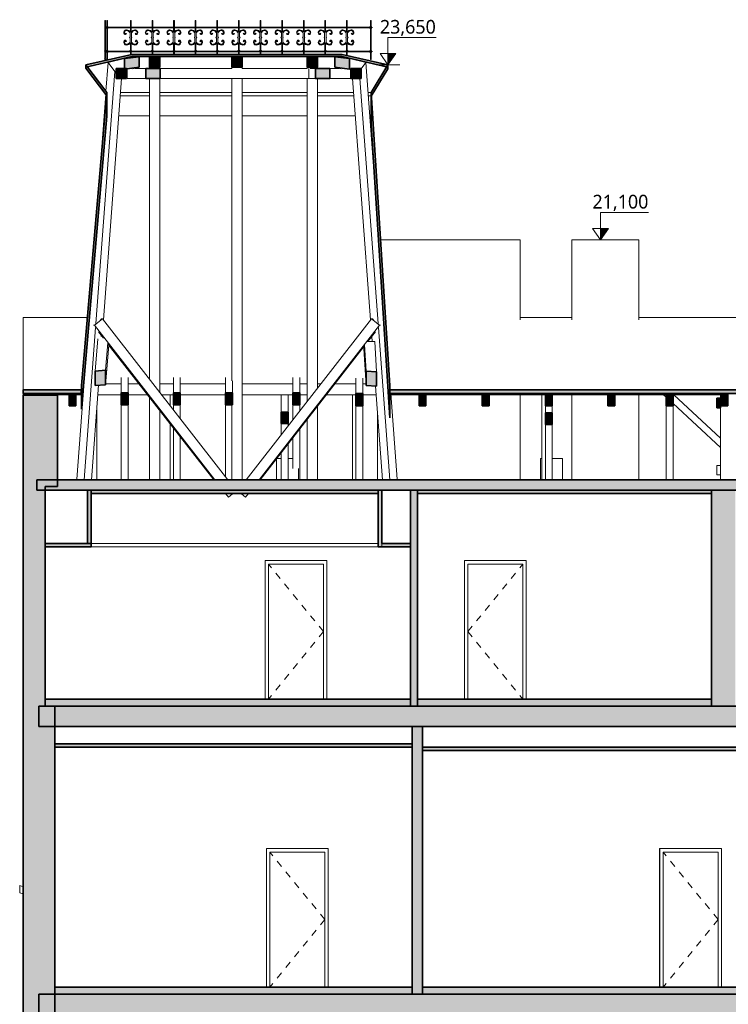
# Model space of a CAD drawing. Header units: metres. Extents: x -1.6 to 41.7, y -4.8 to 24.3.
# Tile 2 of 7: x -0.3 to 10, y 9.9 to 24.3. Entities that reach past the tile are written whole.
import ezdxf

# ---------------------------------------------------------------- set-up
doc = ezdxf.new("R2010")
doc.units = ezdxf.units.M
doc.linetypes.add('AV - Carkovana 2mm', pattern=[0.0027, 0.002, -0.0007])
for name, color, linetype, lineweight in [('AV-KOTY', 7, 'Continuous', 5), ('AV-SRAFY', 7, 'Continuous', 35), ('AV-STAVBA', 7, 'Continuous', 18)]:
    doc.layers.add(name, color=color, linetype=linetype, lineweight=lineweight)
doc.styles.add('Trebuchet MS', font='trebuc.ttf', dxfattribs={"height": 0.2})

# ---------------------------------------------------------------- blocks, each defined once
blk = doc.blocks.new('DO_1-P_Ocel_ - 800x1970_150-V4-Řez B-B_')
at = {"layer": 'AV-STAVBA'}
for p, q in [((9.04, 10.2), (9.04, 12.22)), ((9.94, 12.22), (9.04, 12.22)), ((9.94, 12.22), (9.94, 10.2)), ((9.09, 12.17), (9.09, 10.2)), ((9.09, 12.17), (9.89, 12.17)), ((9.09, 12.17), (9.09, 10.2)), ((9.89, 12.17), (9.09, 12.17)), ((9.89, 10.2), (9.89, 12.17)), ((9.89, 10.2), (9.89, 12.17))]:
    blk.add_line(p, q, dxfattribs=at)
at = {"layer": 'AV-STAVBA', "linetype": 'AV - Carkovana 2mm', "lineweight": 13}
for q in [(9.09, 12.17), (9.09, 10.2)]:
    blk.add_line((9.89, 11.185), q, dxfattribs=at)
blk = doc.blocks.new('DO_1-L_Ocel_ - 800x1970_150-V2-Řez B-B_')
at = {"layer": 'AV-STAVBA'}
for p, q in [((6.715, 5.5), (6.715, 7.52)), ((7.615, 7.52), (6.715, 7.52)), ((6.765, 7.47), (6.765, 5.5)), ((6.765, 7.47), (7.565, 7.47)), ((6.765, 7.47), (6.765, 5.5)), ((7.565, 7.47), (6.765, 7.47)), ((7.565, 5.5), (7.565, 7.47)), ((7.565, 5.5), (7.565, 7.47)), ((7.615, 7.52), (7.615, 5.5))]:
    blk.add_line(p, q, dxfattribs=at)
at = {"layer": 'AV-STAVBA', "linetype": 'AV - Carkovana 2mm', "lineweight": 13}
for q in [(7.565, 7.47), (7.565, 5.5)]:
    blk.add_line((6.765, 6.485), q, dxfattribs=at)
blk = doc.blocks.new('SFR_Trám_dřevo - 100_100-V29-Řez B-B_')
at = {"layer": 'AV-STAVBA'}
for p, q in [((9.135, 18.805), (9.098, 18.84)), ((9.925, 18.207), (9.245, 18.84)), ((9.925, 18.07), (9.235, 18.712))]:
    blk.add_line(p, q, dxfattribs=at)
blk = doc.blocks.new('SFR_Trám_dřevo - 50_140-V30-Řez B-B_')
at = {"layer": 'AV-STAVBA'}
blk.add_hatch(color=256, dxfattribs=at).paths.add_polyline_path([(9.925, 18.65), (9.925, 18.79), (9.875, 18.79), (9.875, 18.65)])
at = {"layer": 'AV-STAVBA', "lineweight": 35}
for p, q in [((9.875, 18.79), (9.875, 18.65)), ((9.925, 18.79), (9.875, 18.79)), ((9.925, 18.65), (9.925, 18.79)), ((9.875, 18.65), (9.925, 18.65))]:
    blk.add_line(p, q, dxfattribs=at)
blk = doc.blocks.new('SFR_Trám_dřevo - 100_100-V32-Řez B-B_')
at = {"layer": 'AV-STAVBA'}
for p, q in [((9.098, 18.84), (9.135, 18.806)), ((9.925, 18.207), (9.245, 18.84)), ((9.235, 18.712), (9.925, 18.07))]:
    blk.add_line(p, q, dxfattribs=at)
blk = doc.blocks.new('SFR_Trám_dřevo - 50_140-1505645-Řez B-B_')
at = {"layer": 'AV-STAVBA'}
for p, q in [((12.885, 17.81), (12.835, 17.81)), ((12.835, 17.81), (12.835, 17.67)), ((12.885, 17.67), (12.885, 17.81)), ((12.835, 17.67), (12.885, 17.67))]:
    blk.add_line(p, q, dxfattribs=at)
blk = doc.blocks.new('Railing - BA_Kovaný sloupek_střecha_roh-1531454-Řez B-B_')
at = {"layer": 'AV-STAVBA'}
for p, q in [((0.967, 24.3), (0.957, 24.3)), ((0.957, 24.3), (0.957, 24.081)), ((0.967, 24.081), (0.967, 24.3)), ((0.957, 24.081), (0.957, 23.86)), ((0.967, 23.86), (0.967, 24.081)), ((0.953, 23.86), (0.949, 23.855)), ((0.949, 23.855), (0.953, 23.85)), ((0.957, 23.86), (0.953, 23.86)), ((0.953, 23.85), (0.957, 23.85)), ((0.957, 23.85), (0.957, 23.75)), ((0.97, 23.86), (0.967, 23.86)), ((0.967, 23.85), (0.97, 23.85)), ((0.967, 23.75), (0.967, 23.85)), ((0.975, 23.855), (0.97, 23.86)), ((0.97, 23.85), (0.975, 23.855)), ((0.957, 23.75), (0.951, 23.747)), ((0.951, 23.747), (0.957, 23.741)), ((0.957, 23.741), (0.952, 23.739)), ((0.952, 23.739), (0.962, 23.729)), ((0.962, 23.729), (0.971, 23.739)), ((0.972, 23.747), (0.967, 23.75)), ((0.967, 23.741), (0.972, 23.747)), ((0.971, 23.739), (0.967, 23.741))]:
    blk.add_line(p, q, dxfattribs=at)
blk = doc.blocks.new('Railing - BA_Kovaný sloupek_střecha-1527300-Řez B-B_')
at = {"layer": 'AV-STAVBA'}
for p, q in [((4.824, 24.2), (4.824, 24.3)), ((4.834, 24.3), (4.824, 24.3)), ((4.834, 24.3), (4.834, 24.2)), ((4.824, 24.158), (4.824, 24.19)), ((4.824, 24.117), (4.824, 24.148)), ((4.834, 24.19), (4.834, 24.158)), ((4.834, 24.148), (4.834, 24.117)), ((4.824, 24.055), (4.824, 24.117)), ((4.834, 24.117), (4.824, 24.117)), ((4.824, 24.05), (4.824, 24.055)), ((4.834, 24.055), (4.824, 24.055)), ((4.824, 24.045), (4.824, 24.05)), ((4.834, 24.05), (4.824, 24.05)), ((4.824, 23.983), (4.824, 24.045)), ((4.834, 24.045), (4.824, 24.045)), ((4.824, 23.952), (4.824, 23.983)), ((4.834, 23.983), (4.824, 23.983)), ((4.834, 24.117), (4.834, 24.055)), ((4.834, 24.055), (4.834, 24.05)), ((4.834, 24.05), (4.834, 24.045)), ((4.834, 24.045), (4.834, 23.983)), ((4.834, 23.983), (4.834, 23.952)), ((4.824, 23.86), (4.824, 23.942)), ((4.824, 23.855), (4.824, 23.86)), ((4.834, 23.86), (4.824, 23.86)), ((4.824, 23.85), (4.824, 23.855)), ((4.834, 23.855), (4.824, 23.855)), ((4.824, 23.75), (4.824, 23.84)), ((4.834, 23.942), (4.834, 23.86)), ((4.834, 23.86), (4.834, 23.855)), ((4.834, 23.855), (4.834, 23.85)), ((4.834, 23.84), (4.834, 23.75)), ((4.824, 23.747), (4.824, 23.75)), ((4.834, 23.75), (4.824, 23.75)), ((4.824, 23.741), (4.824, 23.747)), ((4.834, 23.747), (4.824, 23.747)), ((4.824, 23.739), (4.824, 23.741)), ((4.834, 23.741), (4.824, 23.741)), ((4.824, 23.729), (4.824, 23.739)), ((4.834, 23.739), (4.824, 23.739)), ((4.834, 23.729), (4.824, 23.729)), ((4.834, 23.75), (4.834, 23.747)), ((4.834, 23.747), (4.834, 23.741)), ((4.834, 23.741), (4.834, 23.739)), ((4.834, 23.739), (4.834, 23.729))]:
    blk.add_line(p, q, dxfattribs=at)
at = {"layer": 'AV-STAVBA', "lineweight": 25}
for p, q in [((4.824, 24.158), (4.824, 24.148)), ((4.834, 24.158), (4.824, 24.158)), ((4.824, 24.148), (4.834, 24.148)), ((4.834, 24.148), (4.834, 24.158)), ((4.824, 23.952), (4.824, 23.942)), ((4.834, 23.952), (4.824, 23.952)), ((4.824, 23.942), (4.834, 23.942)), ((4.834, 23.942), (4.834, 23.952))]:
    blk.add_line(p, q, dxfattribs=at)
blk = doc.blocks.new('Railing - BA_Kovaný sloupek_střecha-V35-Řez B-B_')
at = {"layer": 'AV-STAVBA'}
for p, q in [((4.488, 24.3), (4.478, 24.3)), ((4.478, 24.3), (4.478, 24.2)), ((4.488, 24.2), (4.488, 24.3)), ((4.478, 24.19), (4.478, 24.128)), ((4.488, 24.128), (4.488, 24.19)), ((4.419, 24.108), (4.408, 24.112)), ((4.408, 23.988), (4.419, 23.992)), ((4.469, 24.055), (4.465, 24.05)), ((4.465, 24.05), (4.469, 24.045)), ((4.473, 24.055), (4.469, 24.055)), ((4.469, 24.045), (4.473, 24.045)), ((4.473, 24.117), (4.473, 24.055)), ((4.473, 24.045), (4.473, 23.983)), ((4.493, 24.055), (4.493, 24.117)), ((4.496, 24.055), (4.493, 24.055)), ((4.493, 23.983), (4.493, 24.045)), ((4.493, 24.045), (4.496, 24.045)), ((4.501, 24.05), (4.496, 24.055)), ((4.496, 24.045), (4.501, 24.05)), ((4.558, 24.112), (4.546, 24.108)), ((4.546, 23.992), (4.558, 23.988)), ((4.474, 23.86), (4.47, 23.855)), ((4.47, 23.855), (4.474, 23.85)), ((4.478, 23.86), (4.474, 23.86)), ((4.478, 23.972), (4.478, 23.86)), ((4.478, 23.84), (4.478, 23.787)), ((4.488, 23.86), (4.488, 23.972)), ((4.491, 23.86), (4.488, 23.86)), ((4.488, 23.785), (4.488, 23.84)), ((4.496, 23.855), (4.491, 23.86)), ((4.491, 23.85), (4.496, 23.855))]:
    blk.add_line(p, q, dxfattribs=at)
for centre, radius, start, end in [((4.42, 24.12), 0.0401, 86.5286, 213.3212), ((4.42, 24.12), 0.0301, 86.5286, 213.3212), ((4.418, 24.089), 0.061, 27.1606, 86.5286), ((4.418, 24.089), 0.071, 33.3985, 86.5286), ((4.547, 24.089), 0.071, 93.4714, 146.6015), ((4.547, 24.089), 0.061, 93.4714, 152.8394), ((4.545, 24.12), 0.0401, 326.6788, 93.4714), ((4.545, 24.12), 0.0301, 326.6788, 93.4714), ((4.42, 23.98), 0.0401, 146.6788, 273.4714), ((4.401, 24.108), 0.0175, 213.3212, 360), ((4.401, 23.992), 0.0175, 360, 146.6788), ((4.42, 23.98), 0.0301, 146.6788, 273.4714), ((4.401, 24.108), 0.0075, 213.3212, 31.6188), ((4.401, 23.992), 0.0075, 328.3812, 146.6788), ((4.418, 24.011), 0.061, 273.4714, 332.8394), ((4.547, 24.011), 0.061, 207.1606, 266.5286), ((4.545, 23.98), 0.0401, 266.5286, 33.3212), ((4.545, 23.98), 0.0301, 266.5286, 33.3212), ((4.564, 24.108), 0.0175, 180, 326.6788), ((4.564, 23.992), 0.0175, 33.3212, 180), ((4.564, 24.108), 0.0075, 148.3812, 326.6788), ((4.564, 23.992), 0.0075, 33.3212, 211.6188), ((4.418, 24.011), 0.071, 273.4714, 326.6015), ((4.547, 24.011), 0.071, 213.3985, 266.5286)]:
    blk.add_arc(centre, radius, start, end, dxfattribs=at)
blk = doc.blocks.new('Railing - BA_Kovaný sloupek_střecha-V36-Řez B-B_')
at = {"layer": 'AV-STAVBA'}
for p, q in [((4.173, 24.3), (4.163, 24.3)), ((4.163, 24.3), (4.163, 24.2)), ((4.173, 24.2), (4.173, 24.3)), ((4.163, 24.19), (4.163, 24.128)), ((4.173, 24.128), (4.173, 24.19)), ((4.104, 24.108), (4.093, 24.112)), ((4.093, 23.988), (4.104, 23.992)), ((4.154, 24.055), (4.15, 24.05)), ((4.15, 24.05), (4.154, 24.045)), ((4.158, 24.055), (4.154, 24.055)), ((4.154, 24.045), (4.158, 24.045)), ((4.158, 24.117), (4.158, 24.055)), ((4.158, 24.045), (4.158, 23.983)), ((4.178, 24.055), (4.178, 24.117)), ((4.181, 24.055), (4.178, 24.055)), ((4.178, 23.983), (4.178, 24.045)), ((4.178, 24.045), (4.181, 24.045)), ((4.186, 24.05), (4.181, 24.055)), ((4.181, 24.045), (4.186, 24.05)), ((4.243, 24.112), (4.231, 24.108)), ((4.231, 23.992), (4.243, 23.988)), ((4.159, 23.86), (4.155, 23.855)), ((4.155, 23.855), (4.159, 23.85)), ((4.163, 23.86), (4.159, 23.86)), ((4.163, 23.972), (4.163, 23.86)), ((4.163, 23.84), (4.163, 23.802)), ((4.173, 23.86), (4.173, 23.972)), ((4.176, 23.86), (4.173, 23.86)), ((4.173, 23.802), (4.173, 23.84)), ((4.181, 23.855), (4.176, 23.86)), ((4.176, 23.85), (4.181, 23.855))]:
    blk.add_line(p, q, dxfattribs=at)
for centre, radius, start, end in [((4.105, 24.12), 0.0401, 86.5286, 213.3212), ((4.105, 24.12), 0.0301, 86.5286, 213.3212), ((4.103, 24.089), 0.061, 27.1606, 86.5286), ((4.103, 24.089), 0.071, 33.3985, 86.5286), ((4.232, 24.089), 0.071, 93.4714, 146.6015), ((4.232, 24.089), 0.061, 93.4714, 152.8394), ((4.23, 24.12), 0.0401, 326.6788, 93.4714), ((4.23, 24.12), 0.0301, 326.6788, 93.4714), ((4.105, 23.98), 0.0401, 146.6788, 273.4714), ((4.086, 24.108), 0.0175, 213.3212, 360), ((4.086, 23.992), 0.0175, 360, 146.6788), ((4.105, 23.98), 0.0301, 146.6788, 273.4714), ((4.086, 24.108), 0.0075, 213.3212, 31.6188), ((4.086, 23.992), 0.0075, 328.3812, 146.6788), ((4.103, 24.011), 0.061, 273.4714, 332.8394), ((4.232, 24.011), 0.061, 207.1606, 266.5286), ((4.23, 23.98), 0.0401, 266.5286, 33.3212), ((4.23, 23.98), 0.0301, 266.5286, 33.3212), ((4.249, 24.108), 0.0175, 180, 326.6788), ((4.249, 23.992), 0.0175, 33.3212, 180), ((4.249, 24.108), 0.0075, 148.3812, 326.6788), ((4.249, 23.992), 0.0075, 33.3212, 211.6188), ((4.103, 24.011), 0.071, 273.4714, 326.6015), ((4.232, 24.011), 0.071, 213.3985, 266.5286)]:
    blk.add_arc(centre, radius, start, end, dxfattribs=at)
blk = doc.blocks.new('Railing - BA_Kovaný sloupek_střecha-V37-Řez B-B_')
at = {"layer": 'AV-STAVBA'}
for p, q in [((1.338, 24.3), (1.328, 24.3)), ((1.328, 24.3), (1.328, 24.2)), ((1.338, 24.2), (1.338, 24.3)), ((1.328, 24.19), (1.328, 24.128)), ((1.338, 24.128), (1.338, 24.19)), ((1.269, 24.108), (1.258, 24.112)), ((1.258, 23.988), (1.269, 23.992)), ((1.319, 24.055), (1.315, 24.05)), ((1.315, 24.05), (1.319, 24.045)), ((1.323, 24.055), (1.319, 24.055)), ((1.319, 24.045), (1.323, 24.045)), ((1.323, 24.117), (1.323, 24.055)), ((1.323, 24.045), (1.323, 23.983)), ((1.343, 24.055), (1.343, 24.117)), ((1.346, 24.055), (1.343, 24.055)), ((1.343, 23.983), (1.343, 24.045)), ((1.343, 24.045), (1.346, 24.045)), ((1.351, 24.05), (1.346, 24.055)), ((1.346, 24.045), (1.351, 24.05)), ((1.408, 24.112), (1.396, 24.108)), ((1.396, 23.992), (1.408, 23.988)), ((1.324, 23.86), (1.32, 23.855)), ((1.32, 23.855), (1.324, 23.85)), ((1.328, 23.86), (1.324, 23.86)), ((1.328, 23.972), (1.328, 23.86)), ((1.328, 23.84), (1.328, 23.797)), ((1.338, 23.86), (1.338, 23.972)), ((1.341, 23.86), (1.338, 23.86)), ((1.338, 23.8), (1.338, 23.84)), ((1.346, 23.855), (1.341, 23.86)), ((1.341, 23.85), (1.346, 23.855))]:
    blk.add_line(p, q, dxfattribs=at)
for centre, radius, start, end in [((1.27, 24.12), 0.0401, 86.5286, 213.3212), ((1.27, 24.12), 0.0301, 86.5286, 213.3212), ((1.268, 24.089), 0.061, 27.1606, 86.5286), ((1.268, 24.089), 0.071, 33.3985, 86.5286), ((1.397, 24.089), 0.071, 93.4714, 146.6015), ((1.397, 24.089), 0.061, 93.4714, 152.8394), ((1.395, 24.12), 0.0401, 326.6788, 93.4714), ((1.395, 24.12), 0.0301, 326.6788, 93.4714), ((1.27, 23.98), 0.0401, 146.6788, 273.4714), ((1.251, 24.108), 0.0175, 213.3212, 360), ((1.251, 23.992), 0.0175, 360, 146.6788), ((1.27, 23.98), 0.0301, 146.6788, 273.4714), ((1.251, 24.108), 0.0075, 213.3212, 31.6188), ((1.251, 23.992), 0.0075, 328.3812, 146.6788), ((1.268, 24.011), 0.061, 273.4714, 332.8394), ((1.397, 24.011), 0.061, 207.1606, 266.5286), ((1.395, 23.98), 0.0401, 266.5286, 33.3212), ((1.395, 23.98), 0.0301, 266.5286, 33.3212), ((1.414, 24.108), 0.0175, 180, 326.6788), ((1.414, 23.992), 0.0175, 33.3212, 180), ((1.414, 24.108), 0.0075, 148.3812, 326.6788), ((1.414, 23.992), 0.0075, 33.3212, 211.6188), ((1.268, 24.011), 0.071, 273.4714, 326.6015), ((1.397, 24.011), 0.071, 213.3985, 266.5286)]:
    blk.add_arc(centre, radius, start, end, dxfattribs=at)
blk = doc.blocks.new('Railing - BA_Kovaný sloupek_střecha-V38-Řez B-B_')
at = {"layer": 'AV-STAVBA'}
for p, q in [((0.992, 24.3), (0.982, 24.3)), ((0.982, 24.2), (0.982, 24.3)), ((0.992, 24.3), (0.992, 24.2)), ((0.982, 24.158), (0.982, 24.19)), ((0.982, 24.117), (0.982, 24.148)), ((0.992, 24.19), (0.992, 24.158)), ((0.992, 24.148), (0.992, 24.117)), ((0.982, 24.117), (0.992, 24.117)), ((0.982, 24.055), (0.982, 24.117)), ((0.982, 24.055), (0.992, 24.055)), ((0.982, 24.05), (0.982, 24.055)), ((0.982, 24.05), (0.992, 24.05)), ((0.982, 24.045), (0.982, 24.05)), ((0.982, 24.045), (0.992, 24.045)), ((0.982, 23.983), (0.982, 24.045)), ((0.982, 23.983), (0.992, 23.983)), ((0.982, 23.952), (0.982, 23.983)), ((0.992, 24.117), (0.992, 24.055)), ((0.992, 24.055), (0.992, 24.05)), ((0.992, 24.05), (0.992, 24.045)), ((0.992, 24.045), (0.992, 23.983)), ((0.992, 23.983), (0.992, 23.952)), ((0.982, 23.86), (0.982, 23.942)), ((0.982, 23.86), (0.992, 23.86)), ((0.982, 23.855), (0.982, 23.86)), ((0.982, 23.855), (0.992, 23.855)), ((0.982, 23.85), (0.982, 23.855)), ((0.982, 23.75), (0.982, 23.84)), ((0.992, 23.942), (0.992, 23.86)), ((0.992, 23.86), (0.992, 23.855)), ((0.992, 23.855), (0.992, 23.85)), ((0.992, 23.84), (0.992, 23.75)), ((0.982, 23.75), (0.992, 23.75)), ((0.982, 23.747), (0.982, 23.75)), ((0.982, 23.747), (0.992, 23.747)), ((0.982, 23.741), (0.982, 23.747)), ((0.982, 23.741), (0.992, 23.741)), ((0.982, 23.739), (0.982, 23.741)), ((0.982, 23.739), (0.992, 23.739)), ((0.982, 23.729), (0.982, 23.739)), ((0.982, 23.729), (0.992, 23.729)), ((0.992, 23.75), (0.992, 23.747)), ((0.992, 23.747), (0.992, 23.741)), ((0.992, 23.741), (0.992, 23.739)), ((0.992, 23.739), (0.992, 23.729))]:
    blk.add_line(p, q, dxfattribs=at)
at = {"layer": 'AV-STAVBA', "lineweight": 25}
for p, q in [((0.992, 24.158), (0.982, 24.158)), ((0.982, 24.158), (0.982, 24.148)), ((0.982, 24.148), (0.992, 24.148)), ((0.992, 24.148), (0.992, 24.158)), ((0.992, 23.952), (0.982, 23.952)), ((0.982, 23.952), (0.982, 23.942)), ((0.982, 23.942), (0.992, 23.942)), ((0.992, 23.942), (0.992, 23.952))]:
    blk.add_line(p, q, dxfattribs=at)
blk = doc.blocks.new('Railing - Railing-1526271-Řez B-B_')
at = {"layer": 'AV-STAVBA', "lineweight": 35}
for p, q in [((1.002, 24.2), (0.972, 24.2)), ((0.972, 24.2), (0.972, 24.19)), ((0.972, 24.19), (1.002, 24.19)), ((1.002, 24.19), (1.002, 24.2)), ((4.844, 24.2), (4.814, 24.2)), ((4.814, 24.2), (4.814, 24.19)), ((4.814, 24.19), (4.844, 24.19)), ((4.844, 24.19), (4.844, 24.2)), ((1.002, 23.85), (0.972, 23.85)), ((0.972, 23.85), (0.972, 23.84)), ((0.972, 23.84), (1.002, 23.84)), ((1.002, 23.84), (1.002, 23.85)), ((4.844, 23.85), (4.814, 23.85)), ((4.814, 23.85), (4.814, 23.84)), ((4.814, 23.84), (4.844, 23.84)), ((4.844, 23.84), (4.844, 23.85))]:
    blk.add_line(p, q, dxfattribs=at)
at = {"layer": 'AV-STAVBA'}
for p, q in [((1.002, 24.2), (4.814, 24.2)), ((1.002, 24.19), (4.814, 24.19)), ((1.002, 23.85), (4.814, 23.85)), ((1.002, 23.84), (4.814, 23.84))]:
    blk.add_line(p, q, dxfattribs=at)
for name, p in [('Railing - BA_Kovaný sloupek_střecha_roh-1531454-Řez B-B_', (0, 0)), ('Railing - BA_Kovaný sloupek_střecha-V38-Řez B-B_', (0, 0)), ('Railing - BA_Kovaný sloupek_střecha-V37-Řez B-B_', (0, 0)), ('Railing - BA_Kovaný sloupek_střecha-V36-Řez B-B_', (-2.52, 0)), ('Railing - BA_Kovaný sloupek_střecha-V36-Řez B-B_', (-2.205, 0)), ('Railing - BA_Kovaný sloupek_střecha-V36-Řez B-B_', (-1.89, 0)), ('Railing - BA_Kovaný sloupek_střecha-V36-Řez B-B_', (-1.575, 0)), ('Railing - BA_Kovaný sloupek_střecha-V36-Řez B-B_', (-1.26, 0)), ('Railing - BA_Kovaný sloupek_střecha-V36-Řez B-B_', (-0.945, 0)), ('Railing - BA_Kovaný sloupek_střecha-V36-Řez B-B_', (-0.63, 0)), ('Railing - BA_Kovaný sloupek_střecha-V36-Řez B-B_', (-0.315, 0)), ('Railing - BA_Kovaný sloupek_střecha-V36-Řez B-B_', (0, 0)), ('Railing - BA_Kovaný sloupek_střecha-V35-Řez B-B_', (0, 0)), ('Railing - BA_Kovaný sloupek_střecha-1527300-Řez B-B_', (0, 0))]:
    blk.add_blockref(name, p)
blk = doc.blocks.new('Spot Elevations - Vyskova kota vertikalni-6115-Řez B-B_')
at = {"layer": 'AV-KOTY', "true_color": 0x0000ff}
blk.add_hatch(color=5, dxfattribs=at).paths.add_polyline_path([(11.783, -3.95), (11.783, -3.786), (11.897, -3.786)])
at = {"layer": 'AV-KOTY', "color": 5, "true_color": 0x0000ff}
for p, q in [((11.783, -3.55), (12.483, -3.55)), ((11.783, -3.95), (11.783, -3.55)), ((11.668, -3.786), (11.897, -3.786)), ((11.783, -3.95), (11.668, -3.786)), ((11.783, -3.95), (11.897, -3.786)), ((11.783, -3.95), (11.897, -3.786)), ((11.897, -3.786), (11.783, -3.786)), ((11.783, -3.786), (11.783, -3.95)), ((11.61, -3.95), (11.955, -3.95))]:
    blk.add_line(p, q, dxfattribs=at)

msp = doc.modelspace()

# ---------------------------------------------------------------- hatches: boundary and pattern name
at = {"layer": 'AV-SRAFY', "lineweight": 18}
for points in [[(0.2648, 17.5), (0.2648, 18.8344), (-0.2352, 18.8344), (-0.2352, 17.5), (0.0848, 17.5)], [(0.0848, 14.3), (0.0848, 17.5), (-0.2352, 17.5), (-0.2352, 14.3), (-0.1772, 14.3)], [(0.7548, 16.67), (0.7548, 17.45), (0.7048, 17.45), (0.7048, 16.67)], [(4.9898, 16.62), (4.9898, 17.45), (4.9398, 17.45), (4.9398, 16.62)], [(5.4098, 14.3), (5.5098, 14.3), (5.5098, 17.45), (5.4098, 17.45), (5.4098, 14.3953)], [(10.1448, 14.3), (10.1448, 17.45), (9.7948, 17.45), (9.7948, 14.3), (9.896, 14.3)], [(1.9435, 14.3), (5.4098, 14.3), (5.4098, 14.4), (0.0848, 14.4), (0.0848, 14.3), (1.4133, 14.3)], [(8.5706, 14.3), (9.7948, 14.3), (9.7948, 14.4), (5.5098, 14.4), (5.5098, 14.3), (8.3055, 14.3)], [(-0.1772, 10.1), (0.2248, 10.1), (0.2248, 14.3), (-0.2352, 14.3), (-0.2352, 10.1)], [(17.3183, 14), (39.4998, 14), (39.4998, 14.3), (-0.0052, 14.3), (-0.0052, 14), (16.7882, 14)], [(5.4348, 10.1), (5.5848, 10.1), (5.5848, 14), (5.4348, 14), (5.4348, 10.785)], [(5.1245, 10.1), (5.4348, 10.1), (5.4348, 10.2), (0.2248, 10.2), (0.2248, 10.1), (4.0642, 10.1)], [(10.4262, 10.1), (10.9248, 10.1), (10.9248, 10.2), (5.5848, 10.2), (5.5848, 10.1), (9.3658, 10.1)], [(0.2248, 5.4), (0.2248, 10.1), (-0.2352, 10.1), (-0.2352, 5.4), (-0.1772, 5.4)], [(17.8485, 9.8), (39.4998, 9.8), (39.4998, 10.1), (-0.0052, 10.1), (-0.0052, 9.8), (17.3183, 9.8)]]:
    msp.add_hatch(color=256, dxfattribs=at).paths.add_polyline_path(points)
at = {"layer": 'AV-STAVBA'}
h = msp.add_hatch(color=256, dxfattribs=at)
h.paths.add_polyline_path([(5.1089, 18.5027), (5.1089, 18.9751), (4.8369, 23.25), (4.8369, 22.7776), (5.0487, 19.4498)])
h.paths.add_polyline_path([(0.6136, 18.6301), (0.9867, 22.9049), (0.9867, 23.25), (0.6136, 18.9751)])
h.paths.add_polyline_path([(5.0807, 23.6192), (5.0807, 23.65), (4.4129, 23.802), (1.3486, 23.802), (0.6807, 23.65), (0.6807, 23.6192), (1.3486, 23.7713), (4.4129, 23.7713), (4.5943, 23.73)])
for points in [[(1.2425, 23.5891), (1.4546, 23.6151), (1.4546, 23.7673), (1.2425, 23.7414)], [(1.7557, 23.6174), (1.7557, 23.7713), (1.6057, 23.7713), (1.6057, 23.6174)], [(2.8057, 23.6174), (2.9557, 23.6174), (2.9557, 23.7713), (2.8057, 23.7713)], [(4.0557, 23.6174), (4.0557, 23.7713), (3.9057, 23.7713), (3.9057, 23.6174)], [(4.519, 23.5891), (4.519, 23.7414), (4.3068, 23.7673), (4.3068, 23.6151)], [(0.9867, 23.2006), (0.9867, 23.25), (0.6807, 23.65), (0.6807, 23.6006), (0.8832, 23.336)], [(1.2698, 23.45), (1.2698, 23.6), (1.1198, 23.6), (1.1198, 23.45)], [(1.7627, 23.45), (1.7627, 23.6), (1.5505, 23.6), (1.5505, 23.45)], [(4.0234, 23.45), (4.2355, 23.45), (4.2355, 23.6), (4.0234, 23.6)], [(4.5417, 23.45), (4.6917, 23.45), (4.6917, 23.6), (4.5417, 23.6)], [(4.8369, 23.1924), (5.0807, 23.5924), (5.0807, 23.65), (4.8369, 23.25)], [(0.8131, 18.9737), (0.9636, 18.9863), (0.9636, 19.1962), (0.8131, 19.1836)], [(4.9156, 18.9645), (4.9156, 19.1746), (4.7653, 19.1838), (4.7653, 18.9737)], [(0.5348, 18.6803), (0.5348, 18.8586), (0.4348, 18.8586), (0.4348, 18.6803)], [(1.2948, 18.6917), (1.2948, 18.8699), (1.1948, 18.8699), (1.1948, 18.6917)], [(1.9548, 18.6916), (2.0548, 18.6916), (2.0548, 18.8697), (1.9548, 18.8697)], [(2.8148, 18.6915), (2.8148, 18.8696), (2.7148, 18.8696), (2.7148, 18.6915)], [(3.6948, 18.6915), (3.7948, 18.6915), (3.7948, 18.8696), (3.6948, 18.8696)], [(4.7148, 18.6803), (4.7148, 18.8586), (4.6148, 18.8586), (4.6148, 18.6803)], [(5.6348, 18.6803), (5.6348, 18.8586), (5.5348, 18.8586), (5.5348, 18.6803)], [(6.5548, 18.6803), (6.5548, 18.8586), (6.4548, 18.8586), (6.4548, 18.6803)], [(7.4748, 18.6803), (7.4748, 18.8586), (7.3748, 18.8586), (7.3748, 18.6803)], [(8.2848, 18.6803), (8.3848, 18.6803), (8.3848, 18.8586), (8.2848, 18.8586)], [(9.2348, 18.6803), (9.2348, 18.8586), (9.1348, 18.8586), (9.1348, 18.6803)], [(10.0348, 18.6803), (10.0348, 18.8586), (9.9348, 18.8586), (9.9348, 18.6803)], [(3.5248, 18.419), (3.6248, 18.419), (3.6248, 18.5867), (3.5248, 18.5867)], [(7.4748, 18.4076), (7.4748, 18.5754), (7.3748, 18.5754), (7.3748, 18.4076)], [(39.0551, 17.45), (39.2648, 17.45), (39.2648, 17.6), (-0.0352, 17.6), (-0.0352, 17.45), (37.9948, 17.45)], [(4.0642, 17.4), (4.9398, 17.4), (4.9398, 17.45), (0.7548, 17.45), (0.7548, 17.4), (3.534, 17.4)], [(9.3658, 17.4), (9.7948, 17.4), (9.7948, 17.45), (5.5098, 17.45), (5.5098, 17.4), (8.8357, 17.4)], [(5.1245, 13.7), (5.4348, 13.7), (5.4348, 13.75), (0.2248, 13.75), (0.2248, 13.7), (4.0642, 13.7)], [(8.8357, 13.65), (10.9248, 13.65), (10.9248, 13.7), (5.5848, 13.7), (5.5848, 13.65), (8.5706, 13.65)]]:
    msp.add_hatch(color=256, dxfattribs=at).paths.add_polyline_path(points)
h = msp.add_hatch(color=256, dxfattribs=at)
h.paths.add_polyline_path([(39.2648, 18.8586), (39.7648, 18.8586), (39.7648, 18.911), (38.9141, 18.911), (38.9141, 18.8586)])
h.paths.add_polyline_path([(33.7535, 18.8586), (34.4065, 18.8586), (34.4065, 18.911), (5.1102, 18.911), (5.1102, 18.8586), (31.6328, 18.8586)])
h.paths.add_polyline_path([(0.6119, 18.8586), (0.6119, 18.911), (-0.2352, 18.911), (-0.2352, 18.8586), (-0.1772, 18.8586)])
h = msp.add_hatch(color=256, dxfattribs=at)
h.paths.add_polyline_path([(0.0848, 16.62), (0.7548, 16.62), (0.7548, 16.67), (0.0848, 16.67)])
h.paths.add_polyline_path([(5.4098, 16.62), (5.4098, 16.67), (4.9898, 16.67), (4.9898, 16.62), (5.1245, 16.62)])

# ---------------------------------------------------------------- linework, layer by layer
at = {"layer": 'AV-STAVBA', "lineweight": 35}
for p, q in [((1.3486, 23.802), (0.6807, 23.65)), ((0.6807, 23.6192), (1.3486, 23.7713)), ((1.4546, 23.7673), (1.2425, 23.7414)), ((1.2425, 23.7414), (1.2425, 23.5891)), ((4.4129, 23.802), (1.3486, 23.802)), ((1.3486, 23.7713), (4.4129, 23.7713)), ((1.4546, 23.6151), (1.4546, 23.7673)), ((1.6057, 23.7713), (1.6057, 23.6174)), ((1.7557, 23.7713), (1.6057, 23.7713)), ((1.7557, 23.6174), (1.7557, 23.7713)), ((2.8057, 23.7713), (2.8057, 23.6174)), ((2.9557, 23.7713), (2.8057, 23.7713)), ((2.9557, 23.6174), (2.9557, 23.7713)), ((3.9057, 23.7713), (3.9057, 23.6174)), ((4.0557, 23.7713), (3.9057, 23.7713)), ((4.0557, 23.6174), (4.0557, 23.7713)), ((4.519, 23.7414), (4.3068, 23.7673)), ((4.3068, 23.7673), (4.3068, 23.6151)), ((5.0807, 23.65), (4.4129, 23.802)), ((4.4129, 23.7713), (5.0807, 23.6192)), ((4.519, 23.5891), (4.519, 23.7414)), ((0.9867, 23.25), (0.6807, 23.65)), ((0.6807, 23.65), (0.6807, 23.6006)), ((0.6807, 23.6006), (0.9867, 23.2006)), ((1.2698, 23.6), (1.1198, 23.6)), ((1.1198, 23.6), (1.1198, 23.45)), ((1.2425, 23.5891), (1.4546, 23.6151)), ((1.2698, 23.45), (1.2698, 23.6)), ((1.7627, 23.6), (1.5505, 23.6)), ((1.5505, 23.6), (1.5505, 23.45)), ((1.6057, 23.6174), (1.7557, 23.6174)), ((1.7627, 23.45), (1.7627, 23.6)), ((2.8057, 23.6174), (2.9557, 23.6174)), ((3.9057, 23.6174), (4.0557, 23.6174)), ((4.0234, 23.6), (4.0234, 23.45)), ((4.2355, 23.6), (4.0234, 23.6)), ((4.2355, 23.45), (4.2355, 23.6)), ((4.3068, 23.6151), (4.519, 23.5891)), ((4.5417, 23.6), (4.5417, 23.45)), ((4.6917, 23.6), (4.5417, 23.6)), ((4.6917, 23.45), (4.6917, 23.6)), ((5.0807, 23.65), (4.8369, 23.25)), ((4.8369, 23.1924), (5.0807, 23.5924)), ((5.0807, 23.5924), (5.0807, 23.65)), ((1.1198, 23.45), (1.2698, 23.45)), ((1.5505, 23.45), (1.7627, 23.45)), ((4.0234, 23.45), (4.2355, 23.45)), ((4.5417, 23.45), (4.6917, 23.45)), ((0.9867, 23.25), (0.6136, 18.9751)), ((0.9867, 22.9049), (0.9867, 23.25)), ((5.1089, 18.9751), (4.8369, 23.25)), ((4.8369, 23.25), (4.8369, 22.7776)), ((0.6136, 18.6301), (0.9867, 22.9049)), ((4.8369, 22.7776), (5.1089, 18.5027)), ((0.9636, 19.1962), (0.8131, 19.1836)), ((0.8131, 19.1836), (0.8131, 18.9737)), ((0.9636, 18.9863), (0.9636, 19.1962)), ((4.9156, 19.1746), (4.7653, 19.1838)), ((4.7653, 19.1838), (4.7653, 18.9737)), ((4.9156, 18.9645), (4.9156, 19.1746)), ((0.6136, 18.9751), (0.6136, 18.6301)), ((0.8131, 18.9737), (0.9636, 18.9863)), ((4.7653, 18.9737), (4.9156, 18.9645)), ((5.1089, 18.5027), (5.1089, 18.9751)), ((0.6119, 18.911), (-0.2352, 18.911)), ((-0.2352, 18.911), (-0.2352, 18.8586)), ((-0.2352, 18.8586), (0.6119, 18.8586)), ((0.2648, 18.8344), (-0.2352, 18.8344)), ((-0.2352, 18.8344), (-0.2352, 17.5)), ((0.2648, 17.5), (0.2648, 18.8344)), ((0.5348, 18.8586), (0.4348, 18.8586)), ((0.4348, 18.8586), (0.4348, 18.6803)), ((0.5348, 18.6803), (0.5348, 18.8586)), ((0.6119, 18.8586), (0.6119, 18.911)), ((1.2948, 18.8699), (1.1948, 18.8699)), ((1.1948, 18.8699), (1.1948, 18.6917)), ((1.2948, 18.6917), (1.2948, 18.8699)), ((2.0548, 18.8697), (1.9548, 18.8697)), ((1.9548, 18.8697), (1.9548, 18.6916)), ((2.0548, 18.6916), (2.0548, 18.8697)), ((2.8148, 18.8696), (2.7148, 18.8696)), ((2.7148, 18.8696), (2.7148, 18.6915)), ((2.8148, 18.6915), (2.8148, 18.8696)), ((3.7948, 18.8696), (3.6948, 18.8696)), ((3.6948, 18.8696), (3.6948, 18.6915)), ((3.7948, 18.6915), (3.7948, 18.8696)), ((4.7148, 18.8586), (4.6148, 18.8586)), ((4.6148, 18.8586), (4.6148, 18.6803)), ((4.7148, 18.6803), (4.7148, 18.8586)), ((5.1102, 18.911), (5.1102, 18.8586)), ((34.4065, 18.911), (5.1102, 18.911)), ((5.1102, 18.8586), (34.4065, 18.8586)), ((5.6348, 18.8586), (5.5348, 18.8586)), ((5.5348, 18.8586), (5.5348, 18.6803)), ((5.6348, 18.6803), (5.6348, 18.8586)), ((6.5548, 18.8586), (6.4548, 18.8586)), ((6.4548, 18.8586), (6.4548, 18.6803)), ((6.5548, 18.6803), (6.5548, 18.8586)), ((7.4748, 18.8586), (7.3748, 18.8586)), ((7.3748, 18.8586), (7.3748, 18.6803)), ((7.4748, 18.6803), (7.4748, 18.8586)), ((8.3848, 18.8586), (8.2848, 18.8586)), ((8.2848, 18.8586), (8.2848, 18.6803)), ((8.3848, 18.6803), (8.3848, 18.8586)), ((9.2348, 18.8586), (9.1348, 18.8586)), ((9.1348, 18.8586), (9.1348, 18.6803)), ((9.2348, 18.6803), (9.2348, 18.8586)), ((10.0348, 18.8586), (9.9348, 18.8586)), ((9.9348, 18.8586), (9.9348, 18.6803)), ((10.0348, 18.6803), (10.0348, 18.8586)), ((0.4348, 18.6803), (0.5348, 18.6803)), ((1.1948, 18.6917), (1.2948, 18.6917)), ((1.9548, 18.6916), (2.0548, 18.6916)), ((2.7148, 18.6915), (2.8148, 18.6915)), ((3.6948, 18.6915), (3.7948, 18.6915)), ((4.6148, 18.6803), (4.7148, 18.6803)), ((5.5348, 18.6803), (5.6348, 18.6803)), ((6.4548, 18.6803), (6.5548, 18.6803)), ((7.3748, 18.6803), (7.4748, 18.6803)), ((8.2848, 18.6803), (8.3848, 18.6803)), ((9.1348, 18.6803), (9.2348, 18.6803)), ((9.9348, 18.6803), (10.0348, 18.6803)), ((3.5248, 18.5867), (3.5248, 18.419)), ((3.6248, 18.5867), (3.5248, 18.5867)), ((3.6248, 18.419), (3.6248, 18.5867)), ((7.3748, 18.5754), (7.3748, 18.4076)), ((7.4748, 18.5754), (7.3748, 18.5754)), ((7.4748, 18.4076), (7.4748, 18.5754)), ((3.5248, 18.419), (3.6248, 18.419)), ((7.3748, 18.4076), (7.4748, 18.4076)), ((39.2648, 17.6), (-0.0352, 17.6)), ((-0.0352, 17.6), (-0.0352, 17.45)), ((-0.2352, 17.5), (-0.2352, 0.1935)), ((-0.0352, 17.45), (39.2648, 17.45)), ((0.0848, 17.5), (0.2648, 17.5)), ((0.0848, 17.5), (0.0848, 14.3)), ((0.7048, 17.45), (0.7048, 16.67)), ((0.7548, 16.62), (0.7548, 17.45)), ((0.7548, 17.4), (4.9398, 17.4)), ((4.9398, 17.45), (4.9398, 16.62)), ((4.9898, 16.67), (4.9898, 17.45)), ((5.4098, 14.3), (5.4098, 17.45)), ((5.5098, 17.45), (5.5098, 14.4)), ((5.5098, 17.4), (9.7948, 17.4)), ((9.7948, 14.4), (9.7948, 17.45)), ((0.0848, 16.67), (0.7548, 16.67)), ((5.4098, 16.67), (4.9898, 16.67)), ((0.0848, 16.62), (0.7548, 16.62)), ((4.9398, 16.62), (5.4098, 16.62)), ((5.4098, 14.4), (0.0848, 14.4)), ((9.7948, 14.4), (5.5098, 14.4)), ((5.5098, 14.4), (5.5098, 14.3)), ((9.7948, 14.3), (9.7948, 14.4)), ((39.4998, 14.3), (-0.0052, 14.3)), ((-0.0052, 14.3), (-0.0052, 14)), ((0.2248, 5.4), (0.2248, 14.3)), ((-0.0052, 14), (39.2348, 14)), ((5.4348, 10.1), (5.4348, 14)), ((5.5848, 14), (5.5848, 10.1)), ((5.4348, 13.75), (0.2248, 13.75)), ((0.2248, 13.7), (5.4348, 13.7)), ((10.9248, 13.7), (5.5848, 13.7)), ((5.5848, 13.65), (10.9248, 13.65)), ((5.4348, 10.2), (0.2248, 10.2)), ((10.9248, 10.2), (5.5848, 10.2)), ((-0.0052, 10.1), (-0.0052, 9.8)), ((-0.0052, 10.1), (39.2348, 10.1))]:
    msp.add_line(p, q, dxfattribs=at)
at = {"layer": 'AV-STAVBA'}
for p, q in [((1.2425, 23.7414), (1.0031, 23.6828)), ((4.7583, 23.6828), (4.519, 23.7414)), ((0.9687, 23.2233), (0.6807, 23.5997)), ((0.8244, 19.879), (1.1002, 23.5543)), ((0.9721, 23.2691), (1.0031, 23.6828)), ((1.1002, 23.5543), (1.0031, 23.6828)), ((1.0031, 23.6828), (1.1002, 23.5543)), ((1.1002, 23.5543), (1.1198, 23.5591)), ((1.1198, 23.5543), (1.1002, 23.5543)), ((1.1002, 23.5543), (1.1198, 23.5543)), ((1.2825, 23.573), (1.2698, 23.5699)), ((1.2825, 23.45), (1.2825, 23.5821)), ((1.4546, 23.6151), (1.3572, 23.5913)), ((1.5505, 23.6), (1.3929, 23.6)), ((1.6057, 23.6), (1.6057, 23.6174)), ((1.7557, 23.6174), (1.7557, 23.6)), ((1.8596, 23.6), (1.7627, 23.6)), ((2.8057, 23.6), (1.8596, 23.6)), ((2.8057, 23.5956), (2.8057, 23.6174)), ((2.9557, 23.6174), (2.9557, 23.5956)), ((3.9057, 23.6), (2.9557, 23.6)), ((3.9057, 23.5958), (3.9057, 23.6174)), ((3.9286, 23.45), (3.9286, 23.5958)), ((4.0234, 23.6), (3.9469, 23.6)), ((4.0557, 23.6174), (4.0557, 23.6)), ((4.3685, 23.6), (4.2355, 23.6)), ((4.4012, 23.592), (4.3068, 23.6151)), ((4.519, 23.5891), (4.5417, 23.5836)), ((4.7583, 23.6828), (4.6917, 23.5946)), ((4.6917, 23.5946), (4.7583, 23.6828)), ((4.6918, 23.6), (4.6917, 23.6)), ((4.7583, 23.6828), (4.8965, 21.8413)), ((1.1984, 23.45), (0.9344, 19.9313)), ((1.2825, 23.45), (1.5505, 23.45)), ((1.6057, 19.0686), (1.6057, 23.45)), ((1.7557, 23.45), (1.7557, 18.8759)), ((1.7627, 23.45), (1.8596, 23.45)), ((1.8596, 23.45), (3.9286, 23.45)), ((2.8057, 19.0443), (2.8057, 23.45)), ((2.9557, 23.45), (2.9557, 17.6)), ((3.9057, 18.7474), (3.9057, 23.45)), ((3.9286, 23.45), (4.0234, 23.45)), ((4.0557, 23.45), (4.0557, 18.9401)), ((4.2355, 23.45), (4.5417, 23.45)), ((4.8271, 19.9313), (4.5631, 23.45)), ((4.6691, 23.45), (4.937, 19.879)), ((4.6917, 23.45), (4.6918, 23.45)), ((0.8725, 21.9415), (0.9687, 23.2241)), ((1.6057, 23.1997), (1.1796, 23.1997)), ((1.1834, 23.25), (1.6057, 23.25)), ((1.7557, 23.25), (2.8057, 23.25)), ((2.8057, 23.1997), (1.7557, 23.1997)), ((2.9557, 23.25), (3.9057, 23.25)), ((3.9057, 23.1997), (2.9557, 23.1997)), ((4.0557, 23.25), (4.5781, 23.25)), ((4.5818, 23.1997), (4.0557, 23.1997)), ((4.7908, 23.25), (4.8369, 23.25)), ((4.8369, 23.1997), (4.7946, 23.1997)), ((1.6057, 22.9062), (1.1576, 22.9062)), ((2.8057, 22.9062), (1.7557, 22.9062)), ((3.9057, 22.9062), (2.9557, 22.9062)), ((4.6039, 22.9062), (4.0557, 22.9062)), ((4.8287, 22.9062), (4.8166, 22.9062)), ((4.8369, 22.7776), (4.8287, 22.9062)), ((7.008, 21.1), (4.9737, 21.1)), ((7.008, 21.1), (7.008, 19.933)), ((8.738, 21.1), (7.758, 21.1)), ((7.758, 21.1), (7.758, 19.933)), ((8.738, 21.1), (8.738, 19.933)), ((-0.2352, 19.9664), (-0.2352, 18.911)), ((0.7001, 19.9664), (-0.2352, 19.9664)), ((7.758, 19.9664), (7.008, 19.9664)), ((16.478, 19.9664), (8.738, 19.9664)), ((0.6534, 17.6), (0.82, 19.8201)), ((0.7893, 19.8547), (0.8047, 19.8547)), ((0.8047, 19.8547), (0.922, 19.9472)), ((0.8047, 19.8547), (2.5594, 17.6)), ((0.9052, 19.9472), (0.8923, 19.9369)), ((0.922, 19.9472), (0.9052, 19.9472)), ((2.7487, 17.6), (0.922, 19.9472)), ((4.8394, 19.9472), (3.0128, 17.6)), ((3.2021, 17.6), (4.9568, 19.8547)), ((4.8562, 19.9472), (4.8394, 19.9472)), ((4.8394, 19.9472), (4.9568, 19.8547)), ((4.8692, 19.9369), (4.8562, 19.9472)), ((4.9415, 19.8201), (5.108, 17.6)), ((4.9568, 19.8547), (4.9722, 19.8547)), ((0.9361, 19.6643), (0.8622, 19.7592)), ((0.8958, 19.695), (0.9122, 19.695)), ((4.8992, 19.7592), (4.7871, 19.615)), ((4.8508, 19.615), (4.8452, 19.6897)), ((0.8131, 19.1836), (0.8543, 19.6567)), ((0.9636, 19.1962), (0.9985, 19.5959)), ((0.9636, 18.9863), (1.014, 19.5641)), ((2.5426, 17.6), (1.0056, 19.5749)), ((4.7345, 19.5475), (3.2189, 17.6)), ((4.7313, 19.5079), (4.7336, 19.5464)), ((4.7407, 19.5696), (4.7653, 19.1838)), ((4.782, 19.615), (4.8876, 19.615)), ((4.8876, 19.615), (4.9156, 19.1746)), ((0.5474, 17.6079), (0.688, 19.4825)), ((4.7313, 19.5079), (4.7653, 18.9737)), ((5.0945, 19.2022), (5.1025, 19.0955)), ((0.6518, 19), (0.6459, 19)), ((0.8629, 18.9778), (0.7595, 17.6)), ((1.1948, 19), (0.9648, 19)), ((1.1948, 19.0904), (1.1948, 18.8699)), ((1.2948, 19.0904), (1.2948, 18.8699)), ((1.453, 19), (1.2948, 19)), ((1.9548, 19), (1.7557, 19)), ((1.9548, 19.0903), (1.9548, 18.8697)), ((2.0548, 19.0903), (2.0548, 18.8697)), ((2.7148, 19), (2.0548, 19)), ((2.7148, 19.0902), (2.7148, 18.8696)), ((2.8148, 19.0443), (2.8148, 18.8696)), ((3.6948, 19), (2.9557, 19)), ((3.6948, 19.0902), (3.6948, 18.8696)), ((3.7948, 19.0902), (3.7948, 18.8696)), ((3.9057, 19), (3.7948, 19)), ((4.1023, 19), (4.0557, 19)), ((4.6148, 19), (4.3084, 19)), ((4.6148, 19.0817), (4.6148, 18.8586)), ((4.7148, 19.0817), (4.7148, 18.8586)), ((4.7636, 19), (4.7148, 19)), ((5.002, 17.6), (4.8995, 18.9655)), ((-0.2352, 18.8344), (-0.2352, 18.8586)), ((0.2648, 18.8586), (0.2648, 18.8344)), ((0.2648, 18.84), (0.4348, 18.84)), ((0.5348, 18.84), (0.6136, 18.84)), ((0.6136, 18.9296), (0.6119, 18.911)), ((0.6119, 18.8586), (0.6136, 18.8771)), ((0.6319, 18.84), (0.6398, 18.84)), ((0.8525, 18.84), (1.1948, 18.84)), ((1.2948, 18.84), (1.5776, 18.84)), ((1.7837, 18.84), (1.9548, 18.84)), ((1.9048, 18.84), (1.9048, 18.6844)), ((2.0548, 18.84), (2.7148, 18.84)), ((2.9557, 18.84), (3.6948, 18.84)), ((3.5248, 18.5867), (3.5248, 18.84)), ((3.6248, 18.5867), (3.6248, 18.84)), ((3.7948, 18.84), (3.9057, 18.84)), ((4.1839, 18.84), (4.6148, 18.84)), ((4.5648, 18.84), (4.5648, 17.6)), ((4.7148, 18.84), (4.9089, 18.84)), ((5.1102, 18.911), (5.1089, 18.9296)), ((5.1089, 18.8771), (5.1102, 18.8586)), ((5.1203, 18.8586), (5.2141, 17.6079)), ((5.1217, 18.84), (5.5348, 18.84)), ((5.6348, 18.84), (6.4548, 18.84)), ((6.5548, 18.84), (7.3748, 18.84)), ((7.008, 18.84), (7.008, 17.6)), ((7.3248, 18.84), (7.3248, 17.6)), ((7.4748, 18.84), (8.2848, 18.84)), ((7.758, 18.84), (7.758, 17.6)), ((8.3848, 18.84), (9.1348, 18.84)), ((8.738, 18.84), (8.738, 17.6)), ((9.2348, 18.84), (9.9348, 18.84)), ((9.9246, 18.84), (9.9246, 18.79)), ((9.9248, 18.84), (9.9248, 18.79)), ((10.0448, 18.84), (10.0348, 18.84)), ((1.1948, 17.6), (1.1948, 18.6917)), ((1.2948, 18.6917), (1.2948, 17.6)), ((1.6057, 17.6), (1.6057, 18.8038)), ((1.9548, 18.6916), (1.9548, 18.6201)), ((2.0548, 18.6916), (2.0548, 18.4916)), ((2.7148, 17.6436), (2.7148, 18.6915)), ((2.8057, 17.6), (2.8057, 18.6915)), ((3.6948, 18.4763), (3.6948, 18.6915)), ((3.7948, 18.6915), (3.7948, 18.6048)), ((4.0557, 18.6753), (4.0557, 17.6)), ((4.6148, 18.6803), (4.6148, 17.6)), ((4.7148, 18.6803), (4.7148, 17.6)), ((7.3748, 18.5754), (7.3748, 18.6803)), ((7.4748, 18.5754), (7.4748, 18.6803)), ((9.1348, 17.6), (9.1348, 18.6803)), ((9.2348, 18.6803), (9.2348, 17.6)), ((0.8388, 17.6), (0.8388, 18.6568)), ((1.7557, 18.6111), (1.7557, 17.6)), ((4.928, 18.5854), (4.928, 17.6)), ((9.9246, 18.65), (9.9246, 18.2071)), ((9.9248, 18.65), (9.9248, 17.6)), ((1.9048, 18.4195), (1.9048, 17.6)), ((3.5248, 18.419), (3.5248, 18.2579)), ((3.6248, 18.419), (3.6248, 18.3864)), ((3.9057, 17.6), (3.9057, 18.4826)), ((7.3748, 18.4076), (7.3748, 17.6)), ((7.4748, 18.4076), (7.4748, 17.6)), ((1.9548, 18.3553), (1.9548, 17.6)), ((3.7948, 18.34), (3.7948, 17.6)), ((2.0548, 18.2268), (2.0548, 17.6)), ((3.6248, 18.1215), (3.6248, 17.6)), ((3.6948, 17.7622), (3.6948, 18.2115)), ((3.5248, 17.993), (3.5248, 17.6)), ((9.9246, 18.0699), (9.9246, 17.81)), ((3.4548, 17.6), (3.4548, 17.9031)), ((3.4619, 17.9122), (3.5248, 17.9122)), ((3.6248, 17.9122), (3.6948, 17.9122)), ((7.3048, 17.9122), (7.3248, 17.9122)), ((7.3048, 17.6), (7.3048, 17.9122)), ((7.4748, 17.9122), (7.6248, 17.9122)), ((7.6248, 17.9122), (7.6248, 17.6)), ((3.7748, 17.7622), (3.7748, 17.6)), ((9.9246, 17.67), (9.9246, 17.6)), ((0.6001, 17.6), (0.5474, 17.6079)), ((5.2141, 17.6079), (5.1614, 17.6)), ((2.715, 17.4), (2.7556, 17.3478)), ((2.8159, 17.3953), (2.7556, 17.3478)), ((3.0059, 17.3478), (2.9456, 17.3953)), ((3.0059, 17.3478), (3.0465, 17.4)), ((0.7548, 16.67), (4.9398, 16.67)), ((4.9898, 16.62), (4.9898, 16.67)), ((4.9398, 16.62), (0.7548, 16.62)), ((3.2898, 16.42), (4.1898, 16.42)), ((3.2898, 14.4), (3.2898, 16.42)), ((4.1898, 16.42), (4.1898, 14.4)), ((6.1948, 16.42), (7.0948, 16.42)), ((6.1948, 14.4), (6.1948, 16.42)), ((7.0948, 16.42), (7.0948, 14.4)), ((3.3098, 12.22), (4.2098, 12.22)), ((3.3098, 10.2), (3.3098, 12.22)), ((4.2098, 12.22), (4.2098, 10.2)), ((9.0398, 12.22), (9.9398, 12.22)), ((9.0398, 10.2), (9.0398, 12.22)), ((9.9398, 12.22), (9.9398, 10.2)), ((-0.2852, 11.6803), (-0.2352, 11.6648)), ((-0.2852, 11.6803), (-0.2852, 11.5756)), ((-0.2352, 11.56), (-0.2852, 11.5756))]:
    msp.add_line(p, q, dxfattribs=at)

# ---------------------------------------------------------------- block references
at = {"layer": 'AV-KOTY', "color": 5, "true_color": 0x0000ff}
for p in [(-6.7018, 27.6), (-3.6045, 25.05)]:
    msp.add_blockref('Spot Elevations - Vyskova kota vertikalni-6115-Řez B-B_', p, dxfattribs=at)
at = {"layer": 'AV-STAVBA'}
for name, p in [('Railing - Railing-1526271-Řez B-B_', (0, 0)), ('SFR_Trám_dřevo - 100_100-V29-Řez B-B_', (0, 0)), ('SFR_Trám_dřevo - 100_100-V32-Řez B-B_', (0, 0)), ('SFR_Trám_dřevo - 50_140-V30-Řez B-B_', (0, 0)), ('SFR_Trám_dřevo - 50_140-1505645-Řez B-B_', (-2.96, 0)), ('DO_1-P_Ocel_ - 800x1970_150-V4-Řez B-B_', (-5.75, 4.2)), ('DO_1-L_Ocel_ - 800x1970_150-V2-Řez B-B_', (-0.52, 8.9)), ('DO_1-P_Ocel_ - 800x1970_150-V4-Řez B-B_', (-5.73, 0)), ('DO_1-P_Ocel_ - 800x1970_150-V4-Řez B-B_', (0, 0))]:
    msp.add_blockref(name, p, dxfattribs=at)

# ---------------------------------------------------------------- texts
at = {"layer": 'AV-KOTY', "color": 5, "true_color": 0x0000ff, "char_height": 0.2, "width": 1.002048, "attachment_point": 1, "line_spacing_factor": 1.048425, "style": 'Trebuchet MS'}
for s, insert in [('23,650', (4.9632, 24.3059)), ('21,100', (8.0605, 21.7559))]:
    msp.add_mtext(s, dxfattribs=dict(at, insert=insert))

doc.saveas('drawing.dxf')
